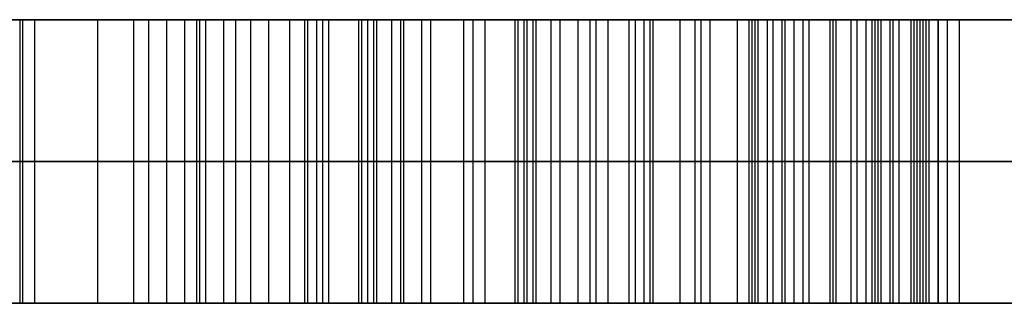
# Model space of a CAD drawing. Extents: x -8 to 8, y 0 to 107.
# Tile 158 of 256: x 0.4107 to 0.4802, y 27.6317 to 27.6517. Entities that reach past the tile are written whole.
import ezdxf

# ---------------------------------------------------------------- set-up
doc = ezdxf.new("R2010")
doc.units = 0
doc.layers.add('COUPLER_PCB', color=7, linetype='CONTINUOUS')

msp = doc.modelspace()

# ---------------------------------------------------------------- linework, layer by layer
at = {"layer": 'COUPLER_PCB', "color": 254}
for p, q in [((0.449217, 27.651689, 87.660453), (-2.716039, 27.651689, 87.660453)), ((0.449217, 27.651689, 62.160453), (-2.716039, 27.651689, 62.160453)), ((-1.716039, 27.65169, 82.815453), (3.083961, 27.651689, 82.815453)), ((-1.716039, 27.65169, 57.315453), (3.083961, 27.651689, 57.315453)), ((3.083961, 27.651689, 92.505453), (-1.716039, 27.651689, 92.505453)), ((3.083961, 27.651689, 67.005453), (-1.716039, 27.651689, 67.005453)), ((-0.474229, 27.651689, 88.705903), (0.584104, 27.651689, 88.705903)), ((-0.474229, 27.651689, 63.205903), (0.584104, 27.651689, 63.205903)), ((-0.189293, 27.651689, 86.263596), (0.584104, 27.651689, 86.263596)), ((-0.189293, 27.651689, 89.925361), (0.584104, 27.651689, 89.925361)), ((-0.189293, 27.651689, 87.891801), (0.86904, 27.651689, 87.891801)), ((0.86904, 27.651689, 84.499707), (-0.189293, 27.651689, 84.499707)), ((-0.189293, 27.651689, 84.63539), (0.86904, 27.651689, 84.63539)), ((0.86904, 27.651689, 90.433115), (-0.189293, 27.651689, 90.012919)), ((-0.189293, 27.651689, 91.021643), (0.86904, 27.651689, 90.601448)), ((-0.189293, 27.651689, 60.763596), (0.584104, 27.651689, 60.763596)), ((-0.189293, 27.651689, 64.425361), (0.584104, 27.651689, 64.425361)), ((-0.189293, 27.651689, 62.391801), (0.86904, 27.651689, 62.391801)), ((0.86904, 27.651689, 58.999707), (-0.189293, 27.651689, 58.999707)), ((-0.189293, 27.651689, 59.13539), (0.86904, 27.651689, 59.13539)), ((0.86904, 27.651689, 64.933115), (-0.189293, 27.651689, 64.512919)), ((-0.189293, 27.651689, 65.521643), (0.86904, 27.651689, 65.101448)), ((0.475465, 27.651689, 88.373478), (-0.080674, 27.651689, 88.373478)), ((0.475465, 27.651689, 62.873478), (-0.080674, 27.651689, 62.873478)), ((0.197405, 27.651689, 85.490198), (0.512658, 27.651689, 85.373807)), ((0.197405, 27.651689, 59.990198), (0.512658, 27.651689, 59.873807)), ((0.536615, 27.651689, 90.439475), (0.258463, 27.651689, 90.336652)), ((0.258463, 27.651689, 90.69791), (0.551455, 27.651689, 90.589575)), ((0.746925, 27.651689, 90.517281), (0.258463, 27.651689, 90.517281)), ((0.536615, 27.651689, 64.939475), (0.258463, 27.651689, 64.836652)), ((0.258463, 27.651689, 65.19791), (0.551455, 27.651689, 65.089575)), ((0.746925, 27.651689, 65.017281), (0.258463, 27.651689, 65.017281)), ((0.410683, 27.651689, 85.646446), (0.283904, 27.651689, 85.63945)), ((0.283904, 27.651689, 85.63945), (0.410683, 27.651689, 85.646446)), ((0.410683, 27.651689, 60.146446), (0.283904, 27.651689, 60.13945)), ((0.283904, 27.651689, 60.13945), (0.410683, 27.651689, 60.146446)), ((0.475462, 27.651689, 86.765625), (0.2856, 27.651689, 86.765625)), ((0.475462, 27.651689, 61.265625), (0.2856, 27.651689, 61.265625)), ((0.410683, 27.651689, 85.646446), (0.410683, 27.631689, 85.646446)), ((0.475557, 27.651689, 86.761597), (0.410683, 27.651689, 86.598353)), ((0.410683, 27.651689, 60.146446), (0.410683, 27.631689, 60.146446)), ((0.475557, 27.651689, 61.261597), (0.410683, 27.651689, 61.098353)), ((0.410895, 27.631689, 87.707144), (0.410895, 27.651689, 87.707144)), ((0.410895, 27.631689, 62.207144), (0.410895, 27.651689, 62.207144)), ((0.411743, 27.631689, 89.74346), (0.411743, 27.651689, 89.74346)), ((0.411743, 27.631689, 64.24346), (0.411743, 27.651689, 64.24346)), ((0.416195, 27.631689, 89.049353), (0.416195, 27.651689, 89.049353)), ((0.416195, 27.631689, 63.549353), (0.416195, 27.651689, 63.549353)), ((0.418739, 27.631689, 87.278044), (0.418739, 27.651689, 87.278044)), ((0.418739, 27.631689, 61.778044), (0.418739, 27.651689, 61.778044)), ((0.419799, 27.631689, 87.434716), (0.419799, 27.651689, 87.434716)), ((0.419799, 27.631689, 88.494321), (0.419799, 27.651689, 88.494321)), ((0.419799, 27.631689, 61.934716), (0.419799, 27.651689, 61.934716)), ((0.419799, 27.631689, 62.994321), (0.419799, 27.651689, 62.994321)), ((0.421072, 27.631689, 89.500925), (0.421072, 27.651689, 89.500925)), ((0.421072, 27.631689, 64.000925), (0.421072, 27.651689, 64.000925)), ((0.422344, 27.631689, 89.290615), (0.422344, 27.651689, 89.290615)), ((0.422344, 27.631689, 63.790615), (0.422344, 27.651689, 63.790615)), ((0.423192, 27.631689, 88.248607), (0.423192, 27.651689, 88.248607)), ((0.423192, 27.631689, 62.748607), (0.423192, 27.651689, 62.748607)), ((0.423404, 27.631689, 86.069398), (0.423404, 27.651689, 86.069398)), ((0.423404, 27.631689, 60.569398), (0.423404, 27.651689, 60.569398)), ((0.423828, 27.631689, 86.914242), (0.423828, 27.651689, 86.914242)), ((0.423828, 27.631689, 61.414242), (0.423828, 27.651689, 61.414242)), ((0.4251, 27.631689, 85.810327), (0.4251, 27.651689, 85.810327)), ((0.4251, 27.631689, 60.310327), (0.4251, 27.651689, 60.310327)), ((0.425948, 27.631689, 86.614677), (0.425948, 27.651689, 86.614677)), ((0.425948, 27.631689, 61.114677), (0.425948, 27.651689, 61.114677)), ((0.427008, 27.631689, 88.087906), (0.427008, 27.651689, 88.087906)), ((0.427008, 27.631689, 62.587906), (0.427008, 27.651689, 62.587906)), ((0.42828, 27.631689, 88.902645), (0.42828, 27.651689, 88.902645)), ((0.42828, 27.631689, 63.402645), (0.42828, 27.651689, 63.402645)), ((0.429764, 27.631689, 87.687851), (0.429764, 27.651689, 87.687851)), ((0.429764, 27.631689, 62.187851), (0.429764, 27.651689, 62.187851)), ((0.430824, 27.631689, 89.059105), (0.430824, 27.651689, 89.059105)), ((0.430824, 27.631689, 63.559105), (0.430824, 27.651689, 63.559105)), ((0.431036, 27.631689, 89.725864), (0.431036, 27.651689, 89.725864)), ((0.431036, 27.631689, 64.225864), (0.431036, 27.651689, 64.225864)), ((0.431672, 27.631689, 87.444256), (0.431672, 27.651689, 87.444256)), ((0.431672, 27.631689, 61.944256), (0.431672, 27.651689, 61.944256)), ((0.432096, 27.631689, 87.062434), (0.432096, 27.651689, 87.062434)), ((0.432096, 27.631689, 61.562434), (0.432096, 27.651689, 61.562434)), ((0.43252, 27.631689, 89.508133), (0.43252, 27.651689, 89.508133)), ((0.43252, 27.631689, 64.008133), (0.43252, 27.651689, 64.008133)), ((0.43464, 27.631689, 88.478421), (0.43464, 27.651689, 88.478421)), ((0.43464, 27.631689, 62.978421), (0.43464, 27.651689, 62.978421)), ((0.434852, 27.631689, 89.277259), (0.434852, 27.651689, 89.277259)), ((0.434852, 27.631689, 63.777259), (0.434852, 27.651689, 63.777259)), ((0.435276, 27.631689, 86.467545), (0.435276, 27.651689, 86.467545)), ((0.435276, 27.631689, 60.967545), (0.435276, 27.651689, 60.967545)), ((0.4357, 27.631689, 86.054346), (0.4357, 27.651689, 86.054346)), ((0.4357, 27.631689, 60.554346), (0.4357, 27.651689, 60.554346)), ((0.435912, 27.631689, 86.898341), (0.435912, 27.651689, 86.898341)), ((0.435912, 27.631689, 61.398341), (0.435912, 27.651689, 61.398341)), ((0.436972, 27.631689, 88.263871), (0.436972, 27.651689, 88.263871)), ((0.436972, 27.631689, 62.763871), (0.436972, 27.651689, 62.763871)), ((0.437608, 27.631689, 85.653019), (0.437608, 27.651689, 85.653019)), ((0.437608, 27.631689, 60.153019), (0.437608, 27.651689, 60.153019)), ((0.43782, 27.631689, 87.282708), (0.43782, 27.651689, 87.282708)), ((0.43782, 27.631689, 61.782708), (0.43782, 27.651689, 61.782708)), ((0.439092, 27.631689, 86.632062), (0.439092, 27.651689, 86.632062)), ((0.439092, 27.631689, 61.132062), (0.439092, 27.651689, 61.132062)), ((0.439728, 27.631689, 85.824743), (0.439728, 27.651689, 85.824743)), ((0.439728, 27.631689, 60.324743), (0.439728, 27.651689, 60.324743)), ((0.44206, 27.631689, 87.455069), (0.44206, 27.651689, 87.455069)), ((0.44206, 27.631689, 61.955069), (0.44206, 27.651689, 61.955069)), ((0.442696, 27.631689, 89.516402), (0.442696, 27.651689, 89.516402)), ((0.442696, 27.631689, 64.016402), (0.442696, 27.651689, 64.016402)), ((0.443544, 27.631689, 89.071401), (0.443544, 27.651689, 89.071401)), ((0.443544, 27.631689, 63.571401), (0.443544, 27.651689, 63.571401)), ((0.445664, 27.631689, 89.263267), (0.445664, 27.651689, 89.263267)), ((0.445664, 27.631689, 63.763267), (0.445664, 27.651689, 63.763267)), ((0.445876, 27.631689, 87.664954), (0.445876, 27.651689, 87.664954)), ((0.445876, 27.631689, 62.164954), (0.445876, 27.651689, 62.164954)), ((0.4463, 27.631689, 86.038657), (0.4463, 27.651689, 86.038657)), ((0.4463, 27.631689, 60.538657), (0.4463, 27.651689, 60.538657)), ((0.446512, 27.631689, 86.881381), (0.446512, 27.651689, 86.881381)), ((0.446512, 27.631689, 61.381381), (0.446512, 27.651689, 61.381381)), ((0.446936, 27.631689, 89.705087), (0.446936, 27.651689, 89.705087)), ((0.446936, 27.631689, 64.205087), (0.446936, 27.651689, 64.205087)), ((0.447148, 27.631689, 88.461672), (0.447148, 27.651689, 88.461672)), ((0.447148, 27.631689, 62.961672), (0.447148, 27.651689, 62.961672)), ((0.448208, 27.631689, 88.09893), (0.448208, 27.651689, 88.09893)), ((0.448208, 27.631689, 62.59893), (0.448208, 27.651689, 62.59893)), ((0.448844, 27.631689, 88.279983), (0.448844, 27.651689, 88.279983)), ((0.448844, 27.631689, 62.779983), (0.448844, 27.651689, 62.779983)), ((0.450116, 27.631689, 86.650718), (0.450116, 27.651689, 86.650718)), ((0.450116, 27.631689, 61.150718), (0.450116, 27.651689, 61.150718)), ((0.450964, 27.631689, 87.466729), (0.450964, 27.651689, 87.466729)), ((0.450964, 27.631689, 61.966729), (0.450964, 27.651689, 61.966729)), ((0.451388, 27.631689, 89.52573), (0.451388, 27.651689, 89.52573)), ((0.451388, 27.631689, 64.02573), (0.451388, 27.651689, 64.02573)), ((0.452236, 27.631689, 85.842128), (0.452236, 27.651689, 85.842128)), ((0.452236, 27.631689, 60.342128), (0.452236, 27.651689, 60.342128)), ((0.45372, 27.631689, 88.909429), (0.45372, 27.651689, 88.909429)), ((0.45372, 27.631689, 63.409429), (0.45372, 27.651689, 63.409429)), ((0.454144, 27.651689, 89.363121), (0.597672, 27.651689, 89.128643)), ((0.597672, 27.651689, 89.128643), (0.454144, 27.651689, 89.363121)), ((0.454144, 27.651689, 89.363121), (0.454144, 27.631689, 89.363121)), ((0.597672, 27.651689, 89.568767), (0.454144, 27.651689, 89.363121)), ((0.454144, 27.651689, 63.863121), (0.597672, 27.651689, 63.628643)), ((0.597672, 27.651689, 63.628643), (0.454144, 27.651689, 63.863121)), ((0.454144, 27.651689, 63.863121), (0.454144, 27.631689, 63.863121)), ((0.597672, 27.651689, 64.068767), (0.454144, 27.651689, 63.863121)), ((0.45478, 27.631689, 89.248214), (0.45478, 27.651689, 89.248214)), ((0.45478, 27.631689, 89.086242), (0.45478, 27.651689, 89.086242)), ((0.45478, 27.631689, 63.748214), (0.45478, 27.651689, 63.748214)), ((0.45478, 27.631689, 63.586242), (0.45478, 27.651689, 63.586242)), ((0.455204, 27.631689, 86.022333), (0.455204, 27.651689, 86.022333)), ((0.455204, 27.631689, 87.288008), (0.455204, 27.651689, 87.288008)), ((0.455204, 27.631689, 60.522333), (0.455204, 27.651689, 60.522333)), ((0.455204, 27.631689, 61.788008), (0.455204, 27.651689, 61.788008)), ((0.455416, 27.631689, 86.863784), (0.455416, 27.651689, 86.863784)), ((0.455416, 27.631689, 61.363784), (0.455416, 27.651689, 61.363784)), ((0.457325, 27.631689, 88.4445), (0.457325, 27.651689, 88.4445)), ((0.457325, 27.631689, 62.9445), (0.457325, 27.651689, 62.9445)), ((0.458385, 27.631689, 87.479661), (0.458385, 27.651689, 87.479661)), ((0.458385, 27.631689, 88.29652), (0.458385, 27.651689, 88.29652)), ((0.458385, 27.631689, 61.979661), (0.458385, 27.651689, 61.979661)), ((0.458385, 27.631689, 62.79652), (0.458385, 27.651689, 62.79652)), ((0.458809, 27.631689, 89.53633), (0.458809, 27.651689, 89.53633)), ((0.458809, 27.631689, 87.639938), (0.458809, 27.651689, 87.639938)), ((0.458809, 27.631689, 64.03633), (0.458809, 27.651689, 64.03633)), ((0.458809, 27.631689, 62.139938), (0.458809, 27.651689, 62.139938)), ((0.459445, 27.631689, 89.68219), (0.459445, 27.651689, 89.68219)), ((0.459445, 27.631689, 86.670647), (0.459445, 27.651689, 86.670647)), ((0.459445, 27.631689, 64.18219), (0.459445, 27.651689, 64.18219)), ((0.459445, 27.631689, 61.170647), (0.459445, 27.651689, 61.170647)), ((0.584104, 27.651689, 88.570219), (0.461353, 27.651689, 88.570219)), ((0.461353, 27.651689, 88.570219), (0.597672, 27.651689, 88.355246)), ((0.461353, 27.651689, 88.570219), (0.461353, 27.631689, 88.570219)), ((0.584104, 27.651689, 63.070219), (0.461353, 27.651689, 63.070219)), ((0.461353, 27.651689, 63.070219), (0.597672, 27.651689, 62.855246)), ((0.461353, 27.651689, 63.070219), (0.461353, 27.631689, 63.070219)), ((0.462201, 27.631689, 89.232526), (0.462201, 27.651689, 89.232526)), ((0.462201, 27.631689, 63.732526), (0.462201, 27.651689, 63.732526)), ((0.462413, 27.631689, 85.861632), (0.462413, 27.651689, 85.861632)), ((0.462413, 27.631689, 60.361632), (0.462413, 27.651689, 60.361632)), ((0.462625, 27.631689, 85.661711), (0.462625, 27.651689, 85.661711)), ((0.462625, 27.631689, 86.005372), (0.462625, 27.651689, 86.005372)), ((0.462625, 27.631689, 86.845128), (0.462625, 27.651689, 86.845128)), ((0.462625, 27.631689, 60.161711), (0.462625, 27.651689, 60.161711)), ((0.462625, 27.631689, 60.505372), (0.462625, 27.651689, 60.505372)), ((0.462625, 27.631689, 61.345128), (0.462625, 27.651689, 61.345128)), ((0.462837, 27.631689, 87.042293), (0.462837, 27.651689, 87.042293)), ((0.462837, 27.631689, 61.542293), (0.462837, 27.651689, 61.542293)), ((0.584104, 27.651689, 89.789677), (0.463473, 27.651689, 89.789677)), ((0.463473, 27.651689, 89.789677), (0.597672, 27.651689, 89.568767)), ((0.597672, 27.651689, 89.568767), (0.463473, 27.651689, 89.789677)), ((0.463473, 27.651689, 89.789677), (0.463473, 27.631689, 89.789677)), ((0.584104, 27.651689, 64.289677), (0.463473, 27.651689, 64.289677)), ((0.463473, 27.651689, 64.289677), (0.597672, 27.651689, 64.068767)), ((0.597672, 27.651689, 64.068767), (0.463473, 27.651689, 64.289677)), ((0.463473, 27.651689, 64.289677), (0.463473, 27.631689, 64.289677)), ((0.463897, 27.631689, 89.102778), (0.463897, 27.651689, 89.102778)), ((0.463897, 27.631689, 63.602778), (0.463897, 27.651689, 63.602778)), ((0.464533, 27.631689, 87.493442), (0.464533, 27.651689, 87.493442)), ((0.464533, 27.631689, 61.993442), (0.464533, 27.651689, 61.993442)), ((0.464745, 27.631689, 89.548203), (0.464745, 27.651689, 89.548203)), ((0.464745, 27.631689, 64.048203), (0.464745, 27.651689, 64.048203)), ((0.465381, 27.631689, 86.487262), (0.465381, 27.651689, 86.487262)), ((0.465381, 27.631689, 88.426904), (0.465381, 27.651689, 88.426904)), ((0.465381, 27.631689, 60.987262), (0.465381, 27.651689, 60.987262)), ((0.465381, 27.631689, 62.926904), (0.465381, 27.651689, 62.926904)), ((0.466017, 27.631689, 88.313904), (0.466017, 27.651689, 88.313904)), ((0.466017, 27.631689, 62.813904), (0.466017, 27.651689, 62.813904)), ((0.466441, 27.631689, 86.691635), (0.466441, 27.651689, 86.691635)), ((0.466441, 27.631689, 61.191635), (0.466441, 27.651689, 61.191635)), ((0.467925, 27.631689, 88.110803), (0.467925, 27.651689, 88.110803)), ((0.467925, 27.631689, 62.610803), (0.467925, 27.651689, 62.610803)), ((0.468137, 27.631689, 85.987564), (0.468137, 27.651689, 85.987564)), ((0.468137, 27.631689, 89.215989), (0.468137, 27.651689, 89.215989)), ((0.468137, 27.631689, 87.613861), (0.468137, 27.651689, 87.613861)), ((0.468137, 27.631689, 60.487564), (0.468137, 27.651689, 60.487564)), ((0.468137, 27.631689, 63.715989), (0.468137, 27.651689, 63.715989)), ((0.468137, 27.631689, 62.113861), (0.468137, 27.651689, 62.113861)), ((0.468349, 27.631689, 89.658446), (0.468349, 27.651689, 89.658446)), ((0.468349, 27.631689, 86.825623), (0.468349, 27.651689, 86.825623)), ((0.468349, 27.631689, 64.158446), (0.468349, 27.651689, 64.158446)), ((0.468349, 27.631689, 61.325623), (0.468349, 27.651689, 61.325623)), ((0.469409, 27.631689, 89.561347), (0.469409, 27.651689, 89.561347)), ((0.469409, 27.631689, 87.508494), (0.469409, 27.651689, 87.508494)), ((0.469409, 27.631689, 64.061347), (0.469409, 27.651689, 64.061347)), ((0.469409, 27.631689, 62.008494), (0.469409, 27.651689, 62.008494)), ((0.469833, 27.631689, 85.882833), (0.469833, 27.651689, 85.882833)), ((0.469833, 27.631689, 60.382833), (0.469833, 27.651689, 60.382833)), ((0.470469, 27.631689, 89.120799), (0.470469, 27.651689, 89.120799)), ((0.470469, 27.631689, 63.620799), (0.470469, 27.651689, 63.620799)), ((0.470893, 27.631689, 87.294368), (0.470893, 27.651689, 87.294368)), ((0.470893, 27.631689, 61.794368), (0.470893, 27.651689, 61.794368)), ((0.471105, 27.631689, 88.408671), (0.471105, 27.651689, 88.408671)), ((0.471105, 27.631689, 62.908671), (0.471105, 27.651689, 62.908671)), ((0.471317, 27.631689, 88.332137), (0.471317, 27.651689, 88.332137)), ((0.471317, 27.631689, 62.832137), (0.471317, 27.651689, 62.832137)), ((0.471529, 27.631689, 86.713684), (0.471529, 27.651689, 86.713684)), ((0.471529, 27.631689, 61.213684), (0.471529, 27.651689, 61.213684)), ((0.472165, 27.631689, 89.198605), (0.472165, 27.651689, 89.198605)), ((0.472165, 27.631689, 63.698605), (0.472165, 27.651689, 63.698605)), ((0.472377, 27.631689, 85.969119), (0.472377, 27.651689, 85.969119)), ((0.472377, 27.631689, 86.805059), (0.472377, 27.651689, 86.805059)), ((0.472377, 27.631689, 60.469119), (0.472377, 27.651689, 60.469119)), ((0.472377, 27.631689, 61.305059), (0.472377, 27.651689, 61.305059)), ((0.472801, 27.631689, 89.575551), (0.472801, 27.651689, 89.575551)), ((0.472801, 27.631689, 87.524607), (0.472801, 27.651689, 87.524607)), ((0.472801, 27.631689, 64.075551), (0.472801, 27.651689, 64.075551)), ((0.472801, 27.631689, 62.024607), (0.472801, 27.651689, 62.024607)), ((0.473649, 27.631689, 87.58736), (0.473649, 27.651689, 87.58736)), ((0.473649, 27.631689, 62.08736), (0.473649, 27.651689, 62.08736)), ((0.473861, 27.631689, 89.633641), (0.473861, 27.651689, 89.633641)), ((0.473861, 27.631689, 64.133641), (0.473861, 27.651689, 64.133641)), ((0.474073, 27.631689, 85.90573), (0.474073, 27.651689, 85.90573)), ((0.474073, 27.631689, 60.40573), (0.474073, 27.651689, 60.40573)), ((0.474285, 27.631689, 89.140303), (0.474285, 27.651689, 89.140303)), ((0.474285, 27.631689, 63.640303), (0.474285, 27.651689, 63.640303)), ((0.474497, 27.631689, 86.737005), (0.474497, 27.651689, 86.737005)), ((0.474497, 27.631689, 88.350793), (0.474497, 27.651689, 88.350793)), ((0.474497, 27.631689, 88.389802), (0.474497, 27.651689, 88.389802)), ((0.474497, 27.631689, 61.237005), (0.474497, 27.651689, 61.237005)), ((0.474497, 27.631689, 62.850793), (0.474497, 27.651689, 62.850793)), ((0.474497, 27.631689, 62.889802), (0.474497, 27.651689, 62.889802)), ((0.474709, 27.631689, 85.950039), (0.474709, 27.651689, 85.950039)), ((0.474709, 27.631689, 89.180372), (0.474709, 27.651689, 89.180372)), ((0.474709, 27.631689, 86.783858), (0.474709, 27.651689, 86.783858)), ((0.474709, 27.631689, 60.450039), (0.474709, 27.651689, 60.450039)), ((0.474709, 27.631689, 63.680372), (0.474709, 27.651689, 63.680372)), ((0.474709, 27.631689, 61.283858), (0.474709, 27.651689, 61.283858)), ((0.474921, 27.631689, 89.591028), (0.474921, 27.651689, 89.591028)), ((0.474921, 27.631689, 87.541567), (0.474921, 27.651689, 87.541567)), ((0.474921, 27.631689, 64.091028), (0.474921, 27.651689, 64.091028)), ((0.474921, 27.631689, 62.041567), (0.474921, 27.651689, 62.041567)), ((0.475557, 27.651689, 85.93011), (0.475557, 27.631689, 85.93011)), ((0.475557, 27.651689, 89.161292), (0.475557, 27.631689, 89.161292)), ((0.475557, 27.651689, 89.607776), (0.475557, 27.631689, 89.607776)), ((0.475557, 27.651689, 87.559799), (0.475557, 27.631689, 87.559799)), ((0.475557, 27.651689, 86.761597), (0.475557, 27.631689, 86.761597)), ((0.475557, 27.631689, 88.370298), (0.475557, 27.651689, 88.370298)), ((0.475557, 27.651689, 60.43011), (0.475557, 27.631689, 60.43011)), ((0.475557, 27.651689, 63.661292), (0.475557, 27.631689, 63.661292)), ((0.475557, 27.651689, 64.107776), (0.475557, 27.631689, 64.107776)), ((0.475557, 27.651689, 62.059799), (0.475557, 27.631689, 62.059799)), ((0.475557, 27.651689, 61.261597), (0.475557, 27.631689, 61.261597)), ((0.475557, 27.631689, 62.870298), (0.475557, 27.651689, 62.870298)), ((0.584104, 27.651689, 86.127912), (0.476193, 27.651689, 86.127912)), ((0.476193, 27.651689, 86.127912), (0.597672, 27.651689, 85.892373)), ((0.597672, 27.651689, 85.892373), (0.476193, 27.651689, 86.127912)), ((0.476193, 27.651689, 86.127912), (0.476193, 27.631689, 86.127912)), ((0.584104, 27.651689, 60.627912), (0.476193, 27.651689, 60.627912)), ((0.476193, 27.651689, 60.627912), (0.597672, 27.651689, 60.392373)), ((0.597672, 27.651689, 60.392373), (0.476193, 27.651689, 60.627912)), ((0.476193, 27.651689, 60.627912), (0.476193, 27.631689, 60.627912)), ((0.477041, 27.631689, 88.917909), (0.477041, 27.651689, 88.917909)), ((0.477041, 27.631689, 63.417909), (0.477041, 27.651689, 63.417909)), ((0.584104, 27.641689, 88.705903), (-0.474229, 27.641689, 88.705903)), ((0.584104, 27.641689, 63.205903), (-0.474229, 27.641689, 63.205903)), ((0.584104, 27.641689, 86.263596), (-0.189293, 27.641689, 86.263596)), ((0.584104, 27.641689, 89.925361), (-0.189293, 27.641689, 89.925361)), ((-0.189293, 27.641689, 90.012919), (0.86904, 27.641689, 90.433115)), ((0.86904, 27.641689, 90.601448), (-0.189293, 27.641689, 91.021643)), ((0.86904, 27.641689, 87.891801), (-0.189293, 27.641689, 87.891801)), ((0.86904, 27.641689, 84.499707), (-0.189293, 27.641689, 84.499707)), ((0.86904, 27.641689, 84.63539), (-0.189293, 27.641689, 84.63539)), ((0.584104, 27.641689, 60.763596), (-0.189293, 27.641689, 60.763596)), ((0.584104, 27.641689, 64.425361), (-0.189293, 27.641689, 64.425361)), ((-0.189293, 27.641689, 64.512919), (0.86904, 27.641689, 64.933115)), ((0.86904, 27.641689, 65.101448), (-0.189293, 27.641689, 65.521643)), ((0.86904, 27.641689, 62.391801), (-0.189293, 27.641689, 62.391801)), ((0.86904, 27.641689, 58.999707), (-0.189293, 27.641689, 58.999707)), ((0.86904, 27.641689, 59.13539), (-0.189293, 27.641689, 59.13539)), ((0.536614, 27.641689, 90.439475), (0.258463, 27.641689, 90.336652)), ((0.258463, 27.641689, 90.69791), (0.551455, 27.641689, 90.589575)), ((0.536614, 27.641689, 64.939475), (0.258463, 27.641689, 64.836652)), ((0.258463, 27.641689, 65.19791), (0.551455, 27.641689, 65.089575)), ((0.410683, 27.641689, 86.598353), (0.475557, 27.641689, 86.761597)), ((0.410683, 27.641689, 61.098353), (0.475557, 27.641689, 61.261597)), ((0.454144, 27.641689, 89.363121), (0.597672, 27.641689, 89.128643)), ((0.597672, 27.641689, 89.568767), (0.454144, 27.641689, 89.363121)), ((0.454144, 27.641689, 63.863121), (0.597672, 27.641689, 63.628643)), ((0.597672, 27.641689, 64.068767), (0.454144, 27.641689, 63.863121)), ((0.461353, 27.641689, 88.570219), (0.597672, 27.641689, 88.355246)), ((0.584104, 27.641689, 88.570219), (0.461353, 27.641689, 88.570219)), ((0.461353, 27.641689, 63.070219), (0.597672, 27.641689, 62.855246)), ((0.584104, 27.641689, 63.070219), (0.461353, 27.641689, 63.070219)), ((0.463473, 27.641689, 89.789677), (0.597672, 27.641689, 89.568767)), ((0.584104, 27.641689, 89.789677), (0.463473, 27.641689, 89.789677)), ((0.463473, 27.641689, 64.289677), (0.597672, 27.641689, 64.068767)), ((0.584104, 27.641689, 64.289677), (0.463473, 27.641689, 64.289677)), ((0.476193, 27.641689, 86.127912), (0.597672, 27.641689, 85.892373)), ((0.584104, 27.641689, 86.127912), (0.476193, 27.641689, 86.127912)), ((0.476193, 27.641689, 60.627912), (0.597672, 27.641689, 60.392373)), ((0.584104, 27.641689, 60.627912), (0.476193, 27.641689, 60.627912)), ((-0.474229, 27.631689, 88.705903), (0.584104, 27.631689, 88.705903)), ((-0.474229, 27.631689, 63.205903), (0.584104, 27.631689, 63.205903)), ((-0.189293, 27.631689, 86.263596), (0.584104, 27.631689, 86.263596)), ((-0.189293, 27.631689, 89.925361), (0.584104, 27.631689, 89.925361)), ((0.86904, 27.631689, 90.433115), (-0.189293, 27.631689, 90.012919)), ((-0.189293, 27.631689, 91.021643), (0.86904, 27.631689, 90.601448)), ((-0.189293, 27.631689, 87.891801), (0.86904, 27.631689, 87.891801)), ((0.86904, 27.631689, 84.499707), (-0.189293, 27.631689, 84.499707)), ((-0.189293, 27.631689, 84.63539), (0.86904, 27.631689, 84.63539)), ((0.536306, 27.631689, 89.409763), (-0.189293, 27.631689, 89.409763)), ((0.86904, 27.631689, 84.567549), (-0.189293, 27.631689, 84.567549)), ((-0.189293, 27.631689, 60.763596), (0.584104, 27.631689, 60.763596)), ((-0.189293, 27.631689, 64.425361), (0.584104, 27.631689, 64.425361)), ((0.86904, 27.631689, 64.933115), (-0.189293, 27.631689, 64.512919)), ((-0.189293, 27.631689, 65.521643), (0.86904, 27.631689, 65.101448)), ((-0.189293, 27.631689, 62.391801), (0.86904, 27.631689, 62.391801)), ((0.86904, 27.631689, 58.999707), (-0.189293, 27.631689, 58.999707)), ((-0.189293, 27.631689, 59.13539), (0.86904, 27.631689, 59.13539)), ((0.536306, 27.631689, 63.909763), (-0.189293, 27.631689, 63.909763)), ((0.86904, 27.631689, 59.067549), (-0.189293, 27.631689, 59.067549)), ((0.258463, 27.631689, 90.336652), (0.536614, 27.631689, 90.439475)), ((0.551455, 27.631689, 90.589575), (0.258463, 27.631689, 90.69791)), ((0.258463, 27.631689, 64.836652), (0.536614, 27.631689, 64.939475)), ((0.551455, 27.631689, 65.089575), (0.258463, 27.631689, 65.19791)), ((0.410683, 27.631689, 86.598353), (0.475557, 27.631689, 86.761597)), ((0.410683, 27.631689, 61.098353), (0.475557, 27.631689, 61.261597)), ((0.454144, 27.631689, 89.363121), (0.597672, 27.631689, 89.128643)), ((0.597672, 27.631689, 89.568767), (0.454144, 27.631689, 89.363121)), ((0.454144, 27.631689, 63.863121), (0.597672, 27.631689, 63.628643)), ((0.597672, 27.631689, 64.068767), (0.454144, 27.631689, 63.863121)), ((0.461353, 27.631689, 88.570219), (0.597672, 27.631689, 88.355246)), ((0.584104, 27.631689, 88.570219), (0.461353, 27.631689, 88.570219)), ((0.461353, 27.631689, 63.070219), (0.597672, 27.631689, 62.855246)), ((0.584104, 27.631689, 63.070219), (0.461353, 27.631689, 63.070219)), ((0.463473, 27.631689, 89.789677), (0.597672, 27.631689, 89.568767)), ((0.584104, 27.631689, 89.789677), (0.463473, 27.631689, 89.789677)), ((0.463473, 27.631689, 64.289677), (0.597672, 27.631689, 64.068767)), ((0.584104, 27.631689, 64.289677), (0.463473, 27.631689, 64.289677)), ((0.593566, 27.631689, 87.579728), (0.474454, 27.631689, 87.579728)), ((0.593566, 27.631689, 62.079728), (0.474454, 27.631689, 62.079728)), ((0.59275, 27.631689, 85.951523), (0.474597, 27.631689, 85.951523)), ((0.59275, 27.631689, 60.451523), (0.474597, 27.631689, 60.451523)), ((0.596937, 27.631689, 88.373478), (0.475437, 27.631689, 88.373478)), ((0.596937, 27.631689, 62.873478), (0.475437, 27.631689, 62.873478)), ((0.59755, 27.631689, 86.765625), (0.475462, 27.631689, 86.765625)), ((0.59755, 27.631689, 61.265625), (0.475462, 27.631689, 61.265625)), ((0.476193, 27.631689, 86.127912), (0.597672, 27.631689, 85.892373)), ((0.584104, 27.631689, 86.127912), (0.476193, 27.631689, 86.127912)), ((0.476193, 27.631689, 60.627912), (0.597672, 27.631689, 60.392373)), ((0.584104, 27.631689, 60.627912), (0.476193, 27.631689, 60.627912))]:
    msp.add_line(p, q, dxfattribs=at)
at = {"layer": 'COUPLER_PCB', "color": 254, "extrusion": (4.37114e-08, 1, 4.37114e-08)}
for centre, radius, start, end in [((-0.24586, 86.761422, 27.651693), 0.351811, 180.07517, 277.77728), ((-0.24586, 61.261422, 27.651692), 0.351811, 180.07517, 277.77728), ((-0.316916, 85.927439, 27.651693), 0.158663, 179.03559, 286.27367), ((-0.316916, 60.427439, 27.651692), 0.158663, 179.03559, 286.27367), ((-0.353608, 87.506464, 27.651693), 0.245127, 174.66181, 283.03532), ((-0.353608, 62.006464, 27.651692), 0.245127, 174.66181, 283.03532), ((-0.316916, 85.927439, 27.641693), 0.158663, 179.03559, 286.27367), ((-0.316916, 60.427439, 27.641692), 0.158663, 179.03559, 286.27367), ((-0.353608, 87.506464, 27.641693), 0.245127, 174.66181, 283.03532), ((-0.353608, 62.006464, 27.641692), 0.245127, 174.66181, 283.03532), ((-0.24586, 86.761422, 27.631693), 0.351811, 180.07517, 277.77728), ((-0.24586, 61.261422, 27.631692), 0.351811, 180.07517, 277.77728), ((-0.316916, 85.927439, 27.631693), 0.158663, 179.03559, 286.27367), ((-0.353608, 87.506464, 27.631693), 0.245127, 174.66181, 283.03532), ((-0.353608, 62.006464, 27.631692), 0.245127, 174.66181, 283.03532)]:
    msp.add_arc(centre, radius, start, end, dxfattribs=at)
at = {"layer": 'COUPLER_PCB', "color": 254, "extrusion": (4.37115e-08, 1, 4.37114e-08)}
for centre in [(-0.316916, 85.927439, 27.651693), (-0.316916, 60.427439, 27.651692)]:
    msp.add_arc(centre, 0.158663, 179.03559, 286.27367, dxfattribs=at)
at = {"layer": 'COUPLER_PCB', "color": 254, "extrusion": (4.37114e-08, 1, 4.37113e-08)}
for centre, radius, start, end in [((-0.353608, 87.506464, 27.651693), 0.245127, 174.66181, 283.03532), ((-0.353608, 62.006464, 27.651692), 0.245127, 174.66181, 283.03532), ((-0.316916, 60.427439, 27.631692), 0.158663, 179.03559, 286.27367)]:
    msp.add_arc(centre, radius, start, end, dxfattribs=at)

doc.saveas('drawing.dxf')
